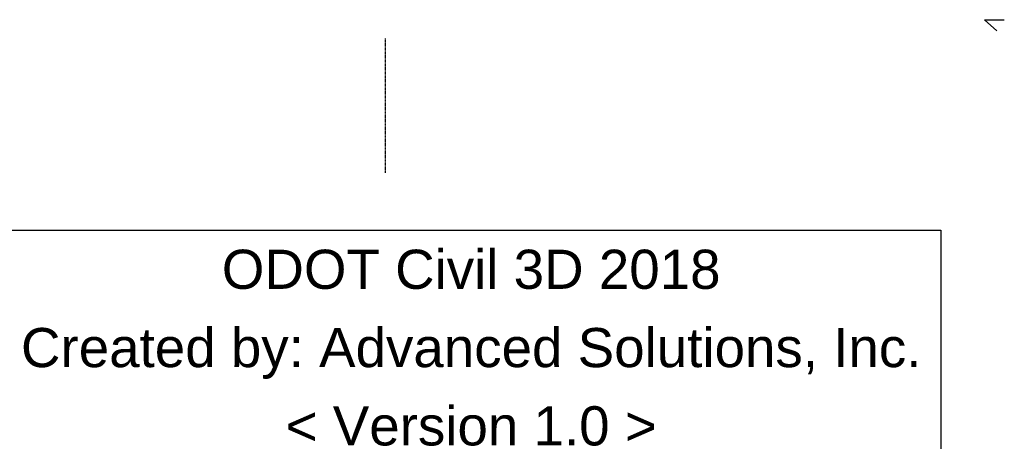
# Model space of a CAD drawing. Header units: feet. Extents: x -173 to 204, y -36 to 126.
import ezdxf

# ---------------------------------------------------------------- set-up
doc = ezdxf.new("R2010")
doc.units = ezdxf.units.FT
doc.header["$MEASUREMENT"] = 0
doc.linetypes.add('DGN Style 4', pattern=[0.027369, 0.013684, -0.006842, 0, -0.006842])
for name, color, linetype in [('C-ANNO-TEXT', 7, 'Continuous'), ('CL_P_Construction', 7, 'DGN Style 4'), ('TX_P_1', 7, 'Continuous')]:
    doc.layers.add(name, color=color, linetype=linetype)
doc.styles.get("Standard").update_dxf_attribs({"font": 'arial.ttf'})

# ---------------------------------------------------------------- blocks, each defined once
blk = doc.blocks.new('A$C2cc5d80c')
at = {"layer": 'C-ANNO-TEXT'}
blk.add_lwpolyline([(0.16, 0), (7.8, 0)], dxfattribs=at)
at = {"layer": 'TX_P_1'}
blk.add_line((0.16, 0), (4.95, -4.3), dxfattribs=at)

msp = doc.modelspace()

# ---------------------------------------------------------------- linework, layer by layer
at = {"layer": 'CL_P_Construction'}
msp.add_lwpolyline([(-32.94, 118.55), (-32.94, 67.06)], dxfattribs=at)

# ---------------------------------------------------------------- block references
at = {"layer": 'C-ANNO-TEXT'}
msp.add_blockref('A$C2cc5d80c', (196.32, 125.77), dxfattribs=at)

# ---------------------------------------------------------------- texts
at = {"insert": (0, 0), "char_height": 15, "attachment_point": 5, "line_spacing_factor": 0.6, "bg_fill": 16}
msp.add_mtext('ODOT Civil 3D 2018\\P\\PCreated by: Advanced Solutions, Inc.\\P\\P< Version 1.0 >', dxfattribs=at)

doc.saveas('drawing.dxf')
